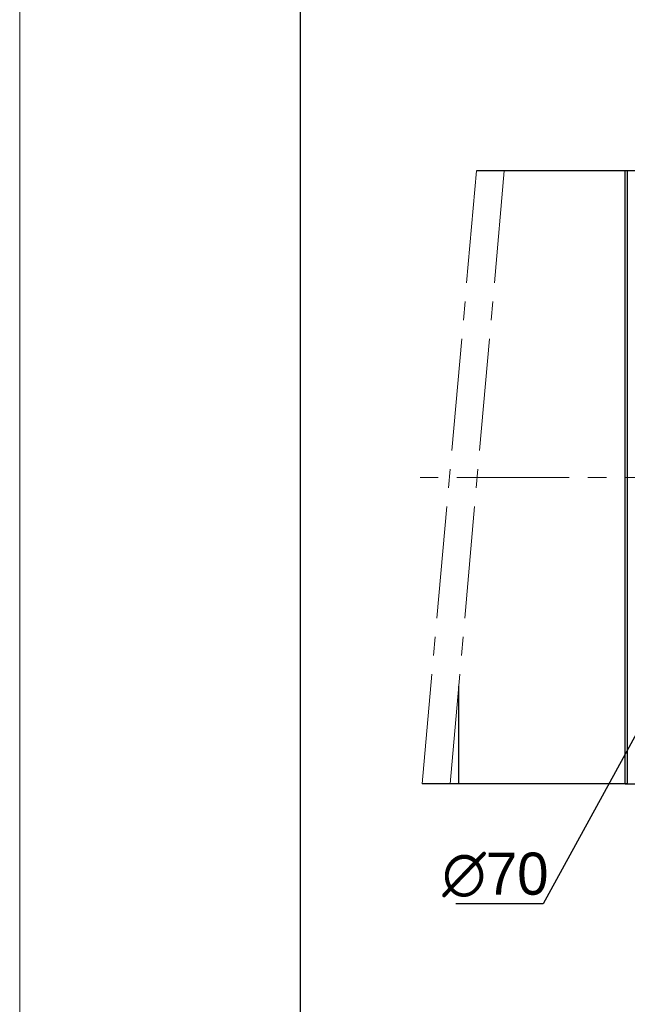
# Model space of a CAD drawing. Header units: millimetres. Extents: x 1333 to 1836, y 975 to 1331.
# Tile 2 of 11: x 1333 to 1398, y 1153 to 1258. Entities that reach past the tile are written whole.
import ezdxf

# ---------------------------------------------------------------- set-up
doc = ezdxf.new("R2010")
doc.units = ezdxf.units.MM
doc.header["$PDSIZE"] = -5
doc.linetypes.add('点画线', pattern=[18, 12, -2, 2, -2])
doc.layers.get('Defpoints').update_dxf_attribs({"lineweight": 18})
for name, color, linetype, lineweight in [('7中心线层', 7, '点画线', 18), ('图框_外框线', 7, 'Continuous', 18), ('尺寸线层', 3, 'Continuous', 18), ('粗实线', 7, 'Continuous', 50)]:
    doc.layers.add(name, color=color, linetype=linetype, lineweight=lineweight)
doc.styles.add('工程字', font='txt')
doc.dimstyles.new('副本 ISO-25', dxfattribs={"dimtxt": 4.5, "dimasz": 2.5, "dimexe": 1.25, "dimexo": 0.625, "dimtad": 1, "dimtxsty": '工程字', "dimcen": 2.5, "dimdle": 5, "dimadec": 0, "dimazin": 0, "dimtfac": 1, "dimtmove": 0, "dimatfit": 3, "dimfxl": 1, "dimtolj": 1, "dimarcsym": 0})

# ---------------------------------------------------------------- blocks, each defined once
blk = doc.blocks.new('*D82')
at = {"layer": 'Defpoints', "color": 0, "lineweight": -2}
for p in [(1458.52, 1238.51), (1450.03, 1230.02), (1471.89, 1220.87), (1375.61, 1209.51), (1463.53, 1209.51)]:
    blk.add_point(p, dxfattribs=at)
at = {"layer": '尺寸线层', "color": 0, "lineweight": -2}
for p, q in [((1458.96, 1238.95), (1461.42, 1241.41)), ((1464.15, 1209.51), (1474.64, 1209.51))]:
    blk.add_line(p, q, dxfattribs=at)
blk.add_arc((1429.53, 1209.51), 43.86, 3.2664, 41.7336, dxfattribs=at)
for points in [[(1462.56, 1239), (1461.95, 1238.42), (1460.54, 1240.53)], [(1472.9, 1212), (1473.73, 1212.03), (1473.39, 1209.51)]]:
    blk.add_solid(points, dxfattribs=at)
at = {"layer": '尺寸线层', "color": 0, "insert": (1472.7, 1227.4), "char_height": 4.5, "attachment_point": 5, "rotation": 292.5, "style": '工程字'}
blk.add_mtext('\\A1;45%%d', dxfattribs=at)
blk = doc.blocks.new('*D83')
at = {"layer": 'Defpoints', "color": 0, "lineweight": -2}
for p in [(1375.61, 1209.51), (1463.53, 1209.51), (1450.03, 1189.01), (1467.53, 1187.57), (1458.52, 1180.52)]:
    blk.add_point(p, dxfattribs=at)
at = {"layer": '尺寸线层', "color": 0, "lineweight": -2}
for p, q in [((1464.15, 1209.51), (1474.66, 1209.51)), ((1458.96, 1180.08), (1461.44, 1177.6))]:
    blk.add_line(p, q, dxfattribs=at)
blk.add_arc((1429.53, 1209.51), 43.88, 318.2646, 356.7354, dxfattribs=at)
for points in [[(1473.76, 1207), (1472.92, 1207.03), (1473.41, 1209.51)], [(1461.97, 1180.59), (1462.58, 1180.02), (1460.56, 1178.48)]]:
    blk.add_solid(points, dxfattribs=at)
at = {"layer": '尺寸线层', "color": 0, "insert": (1467.41, 1193.82), "char_height": 4.5, "attachment_point": 5, "rotation": 67.5, "style": '工程字'}
blk.add_mtext('\\A1;45%%d', dxfattribs=at)

msp = doc.modelspace()

# ---------------------------------------------------------------- linework, layer by layer
at = {"layer": '7中心线层'}
for p, q in [((1381.6424, 1242.2646), (1375.8396, 1176.7646)), ((1384.6078, 1242.2646), (1378.805, 1176.7646)), ((1463.5283, 1209.5146), (1375.6148, 1209.5146))]:
    msp.add_line(p, q, dxfattribs=at)
at = {"layer": '图框_外框线', "color": 3}
msp.add_lwpolyline([(1332.808, 975.1831), (1836.2523, 975.1831), (1836.2523, 1331.1902), (1332.808, 1331.1902)], close=True, dxfattribs=at)
at = {"layer": '图框_外框线', "color": 3, "lineweight": 25}
msp.add_lwpolyline([(1362.7749, 981.1765), (1830.2589, 981.1765), (1830.2589, 1325.1968), (1362.7749, 1325.1968)], close=True, dxfattribs=at)
at = {"layer": '粗实线', "linetype": 'Continuous', "lineweight": 30}
for p, q in [((1397.5283, 1242.2646), (1381.6424, 1242.2646)), ((1403.5283, 1242.2646), (1397.5283, 1242.2646)), ((1397.5283, 1176.7646), (1397.5283, 1242.2646)), ((1397.7283, 1242.2646), (1397.5283, 1242.2646)), ((1397.7283, 1242.2646), (1397.7283, 1176.7646)), ((1379.7287, 1176.7646), (1379.7287, 1187.1909)), ((1379.7287, 1176.7646), (1375.8258, 1176.7646)), ((1397.5283, 1176.7646), (1379.7287, 1176.7646)), ((1397.5283, 1176.7646), (1403.5283, 1176.7646)), ((1397.7283, 1176.7646), (1397.5283, 1176.7646))]:
    msp.add_line(p, q, dxfattribs=at)

# ---------------------------------------------------------------- texts
at = {"layer": '尺寸线层', "insert": (1383.6548, 1167.0071), "char_height": 4.5, "attachment_point": 5, "style": '工程字'}
msp.add_mtext('\\A1;∅70', dxfattribs=at)

# ---------------------------------------------------------------- dimensions: what is measured, and where the dimension line sits
at = {"layer": '尺寸线层'}
dim = msp.add_angular_dim_2l(base=(1471.8918, 1220.8658), line1=((1450.0344, 1230.0207), (1458.5197, 1238.506)), line2=((1463.5283, 1209.5146), (1375.6148, 1209.5146)), dimstyle='副本 ISO-25', override={"dimtxsty": '工程字'}, dxfattribs=at)
dim.commit()
dim.dimension.update_dxf_attribs({"geometry": '*D82', "text_midpoint": (1472.7039, 1227.3985)})
dim = msp.add_angular_dim_2l(base=(1467.5318, 1187.5733), line1=((1450.0344, 1189.0085), (1458.5197, 1180.5232)), line2=((1463.5283, 1209.5146), (1375.6148, 1209.5146)), dimstyle='副本 ISO-25', dxfattribs=at)
dim.commit()
dim.dimension.update_dxf_attribs({"geometry": '*D83', "text_midpoint": (1467.4144, 1193.8216)})

# ---------------------------------------------------------------- leaders
msp.add_leader([(1401.9249, 1187.9959), (1388.7579, 1163.923), (1379.4279, 1163.923)], dimstyle='副本 ISO-25', override={"dimgap": 0.625, "dimtad": 0}, dxfattribs=at)

doc.saveas('drawing.dxf')
